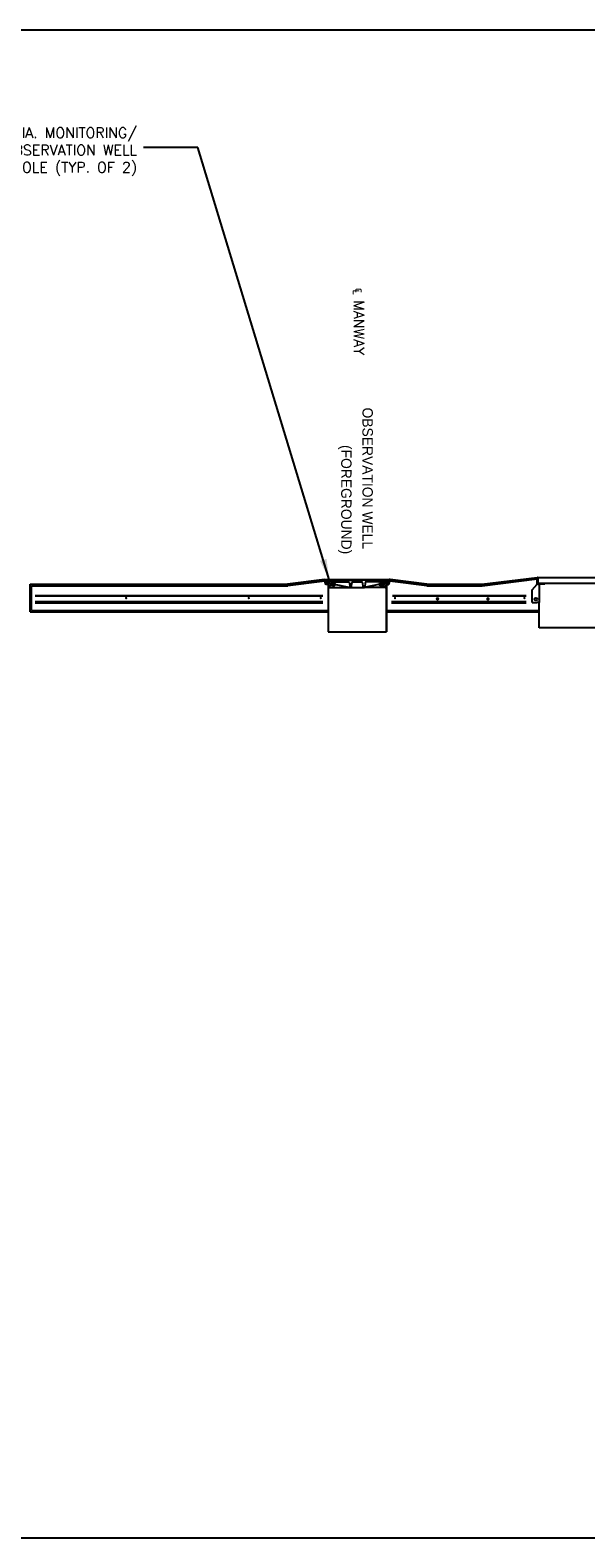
# Model space of a CAD drawing. Extents: x 1529 to 4201, y -422 to 622.
# Tile 89 of 256: x 1736 to 1857, y 294 to 622. Entities that reach past the tile are written whole.
import ezdxf

# ---------------------------------------------------------------- set-up
doc = ezdxf.new("R2010")
doc.units = 0
doc.header["$MEASUREMENT"] = 0
doc.linetypes.add('HIDDEN', pattern=[0.375, 0.25, -0.125])
doc.linetypes.add('TANK-SLAB$0$DASHED', pattern=[0.75, 0.5, -0.25])
for name, color, linetype in [('FREEZE-OUTLINE-TITLES', 60, 'CONTINUOUS'), ('HATCH-CONCRETE', 2, 'CONTINUOUS'), ('REBAR', 4, 'TANK-SLAB$0$DASHED'), ('TANK-MANHOLE', 2, 'CONTINUOUS'), ('TANK-SLAB', 6, 'CONTINUOUS'), ('TEXT', 3, 'CONTINUOUS')]:
    doc.layers.add(name, color=color, linetype=linetype)
doc.styles.add('SIMPFRAC', font='simpfrac')
doc.styles.add('SIMPLEX', font='simplex')
doc.dimstyles.new('DIM48', dxfattribs={"dimscale": 48, "dimtxt": 0.09375, "dimasz": 0.09375, "dimexe": 0.0625, "dimexo": 0.0625, "dimgap": 0.0625, "dimtad": 1, "dimdec": 4, "dimzin": 3, "dimdsep": 46, "dimlunit": 4, "dimtxsty": 'SIMPLEX', "dimcen": 0, "dimclrd": 3, "dimclre": 3, "dimclrt": 3, "dimadec": 0, "dimazin": 0, "dimtfac": 1, "dimtdec": 4, "dimtofl": 0, "dimtmove": 2, "dimatfit": 3, "dimfxl": 1, "dimfrac": 2, "dimtolj": 1, "dimtzin": 3, "dimarcsym": 0})

msp = doc.modelspace()

# ---------------------------------------------------------------- hatches: boundary and pattern name
at = {"layer": 'TANK-MANHOLE'}
h = msp.add_hatch(dxfattribs=at)
h.set_pattern_fill('LINE', color=1, scale=4, angle=225, style=0)
h.set_pattern_definition([(315, (1969.51143, 373.92165), (-0.3535534, -0.3535534), [])])
h.paths.add_polyline_path([(1812.74957, 502.38571), (1812.66761, 502.24401, -0.269129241), (1812.58572, 502.19678), (1812.53424, 502.19678), (1812.53424, 502.13426), (1812.43977, 502.13426), (1812.36892, 502.06341), (1812.36892, 501.85086), (1812.52596, 501.85086, 0.197143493), (1812.5918, 501.87787), (1812.69618, 501.98083, -0.197143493), (1812.76202, 502.00784), (1812.76208, 502.00784), (1813.09935, 502.00784, -0.001531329), (1813.09973, 502.00784), (1813.4485, 502.00784, 0.315060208), (1813.62463, 502.13106), (1813.69425, 502.32181), (1813.69981, 502.38571)])

# ---------------------------------------------------------------- linework, layer by layer
at = {"layer": 'FREEZE-OUTLINE-TITLES', "color": 60, "linetype": 'Continuous'}
msp.add_lwpolyline([(2644.67393, 621.90712), (1528.67393, 621.90712), (1528.67393, 294.21628), (2644.67393, 294.21628)], close=True, dxfattribs=at)
at = {"layer": 'HATCH-CONCRETE', "color": 2}
for p, q in [((1735.85678, 495.47875), (1735.85678, 501.4788)), ((1736.16928, 495.79125), (1736.16928, 501.1663))]:
    msp.add_line(p, q, dxfattribs=at)
at = {"layer": 'REBAR', "linetype": 'HIDDEN', "const_width": 0.5}
for points in [[(1799.48436, 498.97139), (1736.91482, 498.97139)], [(1843.67568, 498.97139), (1814.5919, 498.97139)]]:
    msp.add_lwpolyline(points, dxfattribs=at)
at = {"layer": 'REBAR'}
for points, const_width in [([(1756.84323, 498.47139, -1), (1756.59323, 498.47139, -1)], 0.25), ([(1783.48858, 498.47139, -1), (1783.23858, 498.47139, -1)], 0.25), ([(1799.13264, 498.47139, -1), (1798.88264, 498.47139, -1)], 0.25), ([(1815.26957, 498.47139, -1), (1815.01957, 498.47139, -1)], 0.25), ([(1824.56416, 498.29581, -1), (1824.18916, 498.29581, -1)], 0.375), ([(1835.52375, 498.29581, -1), (1835.14875, 498.29581, -1)], 0.375), ([(1843.38735, 498.47139, -1), (1843.13735, 498.47139, -1)], 0.25)]:
    msp.add_lwpolyline(points, format="xyb", close=True, dxfattribs=dict(at, const_width=const_width))
at = {"layer": 'REBAR', "const_width": 0.75}
for points in [[(1799.48436, 497.53689), (1736.89194, 497.53689)], [(1843.67568, 497.53689), (1814.32529, 497.53689)]]:
    msp.add_lwpolyline(points, dxfattribs=at)
at = {"layer": 'TANK-MANHOLE', "color": 1, "linetype": 'Continuous'}
for p, q in [((1800.03271, 502.47879), (1813.90484, 502.47879)), ((1800.1786, 502.38571), (1806.93851, 502.38571)), ((1800.1786, 502.38571), (1806.93851, 502.38571)), ((1800.18416, 502.32181), (1800.1786, 502.38571)), ((1800.25377, 502.13106), (1800.18416, 502.32181)), ((1800.42991, 502.00784), (1801.1164, 502.00784)), ((1801.20965, 502.24358), (1801.12744, 502.38571)), ((1801.28475, 501.87832), (1801.18269, 501.98038)), ((1801.28443, 501.87864), (1801.18301, 501.98005)), ((1801.29081, 502.19678), (1802.08936, 502.19678)), ((1801.34416, 502.19678), (1801.34416, 502.13426)), ((1802.036, 502.13426), (1801.34416, 502.13426)), ((1801.35105, 501.85086), (1802.02772, 501.85086)), ((1801.39973, 502.38571), (1801.45252, 502.41627)), ((1801.39973, 502.19678), (1801.39973, 502.38571)), ((1801.50809, 502.06341), (1801.43863, 502.13426)), ((1801.92625, 502.41627), (1801.45252, 502.41627)), ((1801.87068, 502.06341), (1801.50809, 502.06341)), ((1801.50809, 502.06341), (1801.50809, 501.85086)), ((1801.5331, 502.19678), (1801.5331, 501.18958)), ((1801.54421, 502.19678), (1801.54421, 502.38571)), ((1801.82901, 501.85086), (1801.84984, 501.60774)), ((1801.83456, 502.19678), (1801.83456, 502.38571)), ((1801.84707, 502.19678), (1801.84707, 501.18958)), ((1801.94153, 502.13426), (1801.87068, 502.06341)), ((1801.87068, 502.06341), (1801.87068, 501.85086)), ((1801.98043, 502.38571), (1801.92625, 502.41627)), ((1801.95126, 501.49521), (1805.47199, 500.75018)), ((1801.98043, 502.19678), (1801.98043, 502.38571)), ((1802.036, 502.19678), (1802.036, 502.13426)), ((1802.09356, 501.87787), (1802.19794, 501.98083)), ((1802.17085, 502.24418), (1802.25133, 502.38571)), ((1802.26378, 502.00784), (1804.97778, 502.00784)), ((1805.22636, 501.78436), (1805.3219, 500.88887)), ((1805.6597, 500.88647), (1805.7555, 501.78436)), ((1806.00409, 502.00784), (1807.87293, 502.00784)), ((1812.74957, 502.38571), (1806.93851, 502.38571)), ((1808.21721, 500.88745), (1808.12152, 501.78436)), ((1811.92576, 501.49521), (1808.40488, 500.75115)), ((1808.65065, 501.78436), (1808.55512, 500.88887)), ((1811.61464, 502.00784), (1808.89924, 502.00784)), ((1811.7079, 502.24358), (1811.62569, 502.38571)), ((1811.78299, 501.87832), (1811.68093, 501.98038)), ((1811.78905, 502.19678), (1811.89659, 502.19678)), ((1811.8424, 502.19678), (1811.8424, 502.13426)), ((1811.8424, 502.19678), (1811.8424, 502.13426)), ((1811.8424, 502.13426), (1812.53424, 502.13426)), ((1811.8424, 502.13426), (1812.53424, 502.13426)), ((1811.84929, 501.85086), (1812.18832, 501.85086)), ((1811.89659, 502.38571), (1811.95077, 502.41627)), ((1811.89659, 502.19678), (1811.89659, 502.38571)), ((1811.89659, 502.19678), (1812.47867, 502.19678)), ((1811.93548, 502.13426), (1812.00633, 502.06341)), ((1811.93548, 502.13426), (1812.00633, 502.06341)), ((1811.95077, 502.41627), (1812.42449, 502.41627)), ((1812.00633, 502.06341), (1812.36892, 502.06341)), ((1812.00633, 502.06341), (1812.36892, 502.06341)), ((1812.00633, 502.06341), (1812.00633, 501.85086)), ((1812.00633, 502.06341), (1812.00633, 501.85086)), ((1812.04801, 501.85086), (1812.02717, 501.60774)), ((1812.02995, 502.19678), (1812.02995, 501.18958)), ((1812.04246, 502.19678), (1812.04246, 502.38571)), ((1812.18832, 502.22456), (1812.18832, 502.13148)), ((1812.52596, 501.85086), (1812.18832, 501.85086)), ((1812.3328, 502.19678), (1812.3328, 502.38571)), ((1812.34531, 502.19678), (1812.34531, 501.18958)), ((1812.36892, 502.06341), (1812.43977, 502.13426)), ((1812.36892, 502.06341), (1812.43977, 502.13426)), ((1812.36892, 502.06341), (1812.36892, 501.85086)), ((1812.36892, 502.06341), (1812.36892, 501.85086)), ((1812.47867, 502.38571), (1812.42449, 502.41627)), ((1812.47867, 502.19678), (1812.47867, 502.38571)), ((1812.53424, 502.19678), (1812.53424, 502.13426)), ((1812.53424, 502.19678), (1812.53424, 502.13426)), ((1812.5918, 501.87787), (1812.69618, 501.98083)), ((1813.69981, 502.38571), (1812.74957, 502.38571)), ((1813.4485, 502.00784), (1812.76202, 502.00784)), ((1813.02186, 502.00784), (1813.09966, 502.00784)), ((1813.62463, 502.13106), (1813.69425, 502.32181)), ((1813.69425, 502.32181), (1813.69981, 502.38571)), ((1844.97372, 500.22876), (1846.03622, 501.47876)), ((1846.03622, 501.47876), (1846.03622, 502.97879)), ((1846.03622, 502.97875), (1846.09872, 502.97875)), ((1846.03622, 502.97875), (1846.09872, 502.97875)), ((1846.03622, 502.97875), (1885.53622, 502.97875)), ((1847.70809, 501.47876), (1846.03622, 501.47876)), ((1846.19247, 501.47876), (1846.69247, 501.47876)), ((1846.22372, 501.79125), (1846.22372, 502.85375)), ((1847.58309, 501.66625), (1846.34872, 501.66625)), ((1846.69247, 501.47876), (1846.44247, 501.47876)), ((1846.47372, 501.47876), (1846.47372, 497.47876)), ((1883.98934, 501.66625), (1847.58309, 501.66625)), ((1847.70809, 501.47876), (1847.70809, 501.54125)), ((1800.64121, 501.23543), (1800.59259, 501.23543)), ((1800.59259, 501.23543), (1800.59259, 491.16768)), ((1800.64121, 501.2521), (1800.64121, 491.16768)), ((1800.82181, 500.7492), (1805.47663, 500.7492)), ((1801.84707, 501.18958), (1801.5331, 501.18958)), ((1801.5331, 501.18958), (1801.59561, 501.12707)), ((1801.78455, 501.12707), (1801.59561, 501.12707)), ((1801.84707, 501.18958), (1801.78455, 501.12707)), ((1805.47727, 500.7492), (1808.39975, 500.7492)), ((1813.0552, 500.7492), (1808.39887, 500.7492)), ((1812.02995, 501.18958), (1812.34531, 501.18958)), ((1812.02995, 501.18958), (1812.09386, 501.12707)), ((1812.09386, 501.12707), (1812.28279, 501.12707)), ((1812.34531, 501.18958), (1812.28279, 501.12707)), ((1813.23719, 501.2521), (1813.23719, 491.16768)), ((1813.23719, 501.23543), (1813.28443, 501.23543)), ((1813.28443, 501.23543), (1813.28443, 491.16768)), ((1844.97372, 497.50432), (1844.97372, 500.22876)), ((1844.97372, 497.50432), (1845.97372, 497.50432)), ((1845.97372, 497.50432), (1845.97372, 497.47876)), ((1846.47372, 497.47876), (1845.97372, 497.47876)), ((1846.47372, 491.97875), (1846.47372, 497.47876)), ((1885.09872, 491.97875), (1846.47372, 491.97875)), ((1800.59259, 491.16768), (1813.28443, 491.16768))]:
    msp.add_line(p, q, dxfattribs=at)
for points in [[(1800.71069, 501.19494, 0.389385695), (1800.64842, 501.2521), (1800.59398, 501.2521), (1800.5884, 501.35248, 0.398053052), (1800.4948, 501.44103), (1800.15211, 501.44103, -0.349333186), (1800.0303, 501.53797), (1799.81351, 502.47879), (1799.97218, 502.47879, -0.348853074), (1800.09394, 502.38207), (1800.23723, 501.76503, 0.348853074), (1800.32855, 501.69248), (1800.61204, 501.69248, 0.399535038), (1800.70644, 501.78151), (1800.71484, 501.9481, -0.399535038), (1800.77728, 502.00784), (1800.85662, 502.00784, -0.399230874), (1800.91904, 501.94855), (1800.93851, 501.57023), (1801.43724, 501.57023), (1801.5581, 501.44798), (1801.5581, 501.19236), (1801.03699, 501.19236, 0.39889653), (1800.91217, 501.07393), (1800.89819, 500.80841, -0.39889653), (1800.83578, 500.7492), (1800.80627, 500.7492, -0.389385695), (1800.744, 500.80636)], [(1802.15543, 501.37069), (1802.1652, 501.57023), (1801.94987, 501.57023), (1801.82761, 501.44798), (1801.82761, 501.19236), (1801.96815, 501.19236, 0.399958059)], [(1811.72159, 501.37069), (1811.71182, 501.57023), (1811.92715, 501.57023), (1812.0494, 501.44798), (1812.0494, 501.19236), (1811.90886, 501.19236, -0.399958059)], [(1813.16632, 501.19494, -0.389385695), (1813.22859, 501.2521), (1813.28304, 501.2521), (1813.28861, 501.35248, -0.398053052), (1813.38222, 501.44103), (1813.72491, 501.44103, 0.349333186), (1813.84672, 501.53797), (1814.06351, 502.47879), (1813.90484, 502.47879, 0.348853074), (1813.78308, 502.38207), (1813.63978, 501.76503, -0.348853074), (1813.54846, 501.69248), (1813.26498, 501.69248, -0.399535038), (1813.17057, 501.78151), (1813.16217, 501.9481, 0.399535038), (1813.09973, 502.00784), (1813.0204, 502.00784, 0.399230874), (1812.95798, 501.94855), (1812.93851, 501.57023), (1812.43977, 501.57023), (1812.31891, 501.44798), (1812.31891, 501.19236), (1812.84002, 501.19236, -0.39889653), (1812.96485, 501.07393), (1812.97882, 500.80841, 0.39889653), (1813.04124, 500.7492), (1813.07075, 500.7492, 0.389385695), (1813.13302, 500.80636)]]:
    msp.add_lwpolyline(points, format="xyb", close=True, dxfattribs=at)
msp.add_lwpolyline([(1812.47867, 502.19678), (1812.58621, 502.19678, 0.267731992), (1812.66761, 502.24401), (1812.74957, 502.38571)], format="xyb", dxfattribs=at)
for centre, radius in [((1801.49698, 502.16065), 0.03473), ((1801.8818, 502.16065), 0.03473), ((1811.99522, 502.16065), 0.03473), ((1812.38004, 502.16065), 0.03473), ((1845.72372, 498.22875), 0.3125)]:
    msp.add_circle(centre, radius, dxfattribs=at)
for centre, radius, start, end in [((1800.42991, 502.19534), 0.1875, 200.050248, 270), ((1800.462, 501.85086), 0.18755, 118.2720361, 180), ((1800.462, 501.85086), 0.18755, 180, 236.4271016), ((1800.52452, 501.85086), 0.18755, 0, 56.4271016), ((1800.52452, 501.85086), 0.18755, 303.5728984, 0), ((1801.1164, 501.91409), 0.09375, 45.0002713, 90), ((1801.29081, 502.29053), 0.09375, 210.0464467, 270), ((1801.35105, 501.94461), 0.09375, 225.0002713, 270), ((1801.47197, 502.27874), 0.12781, 55.6196553, 124.3803447), ((1801.69008, 501.92726), 0.48067, 72.5076755, 107.4923245), ((1801.90819, 502.27874), 0.12781, 55.6196553, 124.3803447), ((1801.97626, 501.61886), 0.12503, 184.4473849, 259.0661832), ((1802.02772, 501.94461), 0.09375, 270, 314.6099016), ((1802.08936, 502.29053), 0.09375, 270, 330.3760211), ((1802.26378, 501.91409), 0.09375, 90, 134.6099016), ((1804.97778, 501.75784), 0.25, 6.0896954, 90), ((1806.00409, 501.75784), 0.25, 90, 173.9103046), ((1807.87293, 501.75784), 0.25, 6.0896954, 90), ((1808.89924, 501.75784), 0.25, 90, 173.9103046), ((1811.61464, 501.91409), 0.09375, 45, 90), ((1811.78905, 502.29053), 0.09375, 210.0464467, 270), ((1811.84929, 501.94461), 0.09375, 225, 270), ((1811.97021, 502.27874), 0.12781, 55.6196553, 124.3803447), ((1811.90214, 501.61886), 0.12503, 280.9338168, 355.5526151), ((1812.18832, 501.92726), 0.48067, 72.5076755, 107.4923245), ((1812.40643, 502.27874), 0.12781, 55.6196553, 124.3803447), ((1812.52596, 501.94461), 0.09375, 270, 314.6099016), ((1812.76202, 501.91409), 0.09375, 90, 134.6099016), ((1813.3525, 501.85086), 0.18755, 123.5728984, 180), ((1813.3525, 501.85086), 0.18755, 180, 236.4271016), ((1813.4485, 502.19534), 0.1875, 270, 339.9502621), ((1813.4164, 501.85086), 0.18755, 0, 61.7279639), ((1813.4164, 501.85086), 0.18755, 303.5728984, 0), ((1846.09872, 502.85375), 0.125, 0, 90), ((1846.34872, 501.79125), 0.125, 180, 270), ((1847.58309, 501.54125), 0.125, 0, 90), ((1805.47727, 500.90545), 0.15625, 186.0896954, 270), ((1805.49899, 501.00064), 0.25145, 259.1264796, 270), ((1805.50434, 500.90304), 0.15625, 258.0516945, 353.9103046), ((1808.37258, 500.90402), 0.15625, 186.0896954, 281.9327043), ((1808.3747, 501.00064), 0.25145, 270, 280.8735204), ((1808.39975, 500.90545), 0.15625, 270, 353.9103046)]:
    msp.add_arc(centre, radius, start, end, dxfattribs=at)
at = {"layer": 'TANK-SLAB', "color": 2, "linetype": 'Continuous'}
for p, q in [((1735.85678, 501.4788), (1791.81319, 501.47875)), ((1746.07516, 501.47879), (1767.79821, 501.47879)), ((1799.81351, 502.47879), (1791.81351, 501.47879)), ((1799.88448, 502.17273), (1791.83264, 501.16625)), ((1822.04458, 501.16622), (1813.99297, 502.17268)), ((1822.06404, 501.47872), (1814.06351, 502.47879)), ((1822.06404, 501.47872), (1834.03589, 501.47871)), ((1834.0358, 501.4787), (1846.03622, 502.97875)), ((1834.05526, 501.1662), (1846.03622, 502.66382)), ((1736.16928, 501.1663), (1791.83264, 501.16625)), ((1746.0557, 501.16629), (1767.81767, 501.16629)), ((1822.04458, 501.16622), (1834.05534, 501.16621)), ((1735.85678, 495.47875), (1800.64121, 495.47875)), ((1736.16928, 495.79125), (1800.64121, 495.79125)), ((1813.23719, 495.79125), (1846.47372, 495.79125)), ((1813.23719, 495.47875), (1846.47372, 495.47875))]:
    msp.add_line(p, q, dxfattribs=at)

# ---------------------------------------------------------------- texts
at = {"layer": 'TEXT', "linetype": 'Continuous', "style": 'SIMPFRAC'}
for s, p in [('OBSERVATION WELL', (1808.07348, 539.88328, 48)), ('(FOREGROUND)', (1803.44465, 531.74042, 48))]:
    msp.add_text(s, height=2.25, rotation=270, dxfattribs=at).set_placement(p)
at = {"layer": 'TEXT', "insert": (1759.08217, 600.71797), "char_height": 2.25, "width": 38.8536796, "attachment_point": 3, "style": 'SIMPLEX'}
msp.add_mtext('12" DIA. MONITORING/\\POBSERVATION WELL MANHOLE (TYP. OF 2)', dxfattribs=at)
at = {"layer": 'TEXT', "insert": (1808.41636, 551.21799, 48), "char_height": 2.25, "width": 19.5190601, "attachment_point": 3, "rotation": 270, "style": 'SIMPLEX'}
msp.add_mtext('℄ MANWAY', dxfattribs=at)

# ---------------------------------------------------------------- leaders
at = {"layer": 'TEXT'}
msp.add_leader([(1800.85662, 502.48084), (1772.28709, 596.37341), (1760.45711, 596.37341)], dimstyle='DIM48', override={"dimgap": 0.0625, "dimtad": 0}, dxfattribs=at)

doc.saveas('drawing.dxf')
